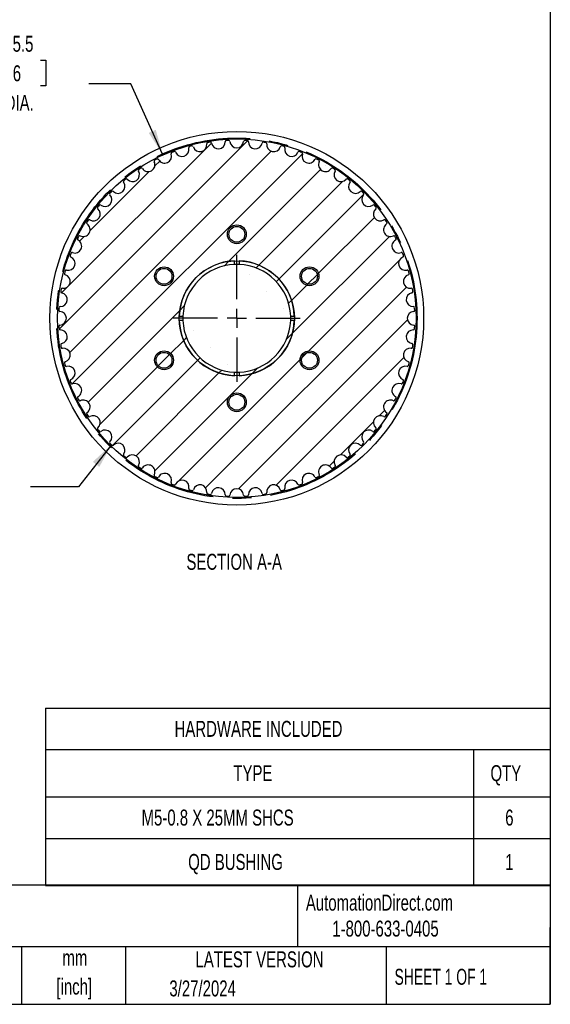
# Model space of a CAD drawing. Header units: millimetres. Extents: x 13 to 546, y 13 to 419.
# Tile 3 of 6: x 406 to 546, y 13 to 274. Entities that reach past the tile are written whole.
import ezdxf

# ---------------------------------------------------------------- set-up
doc = ezdxf.new("R2010")
doc.units = ezdxf.units.MM
doc.header["$LTSCALE"] = 2
doc.linetypes.add('CENTERX2', pattern=[20.32, 12.7, -2.54, 2.54, -2.54])
doc.layers.add('CENTER', color=40, linetype='CENTERX2')
doc.layers.add('HATCH', color=6, linetype='Continuous')
doc.layers.add('DIMENSIONS', color=140, linetype='Continuous', lineweight=25)
doc.layers.add('TEXT', color=140, linetype='Continuous', lineweight=25)
doc.styles.add('SLDTEXTSTYLE0', font='TXT', dxfattribs={"width": 0.7})
doc.styles.add('SLDTEXTSTYLE1', font='TXT', dxfattribs={"width": 0.65})
doc.dimstyles.new('SLDDIMSTYLE0', dxfattribs={"dimtxt": 4.316016, "dimasz": 6.604, "dimexe": 0, "dimexo": 0.0625, "dimgap": 1.079004, "dimtad": 0, "dimtih": 1, "dimtoh": 1, "dimrnd": 1e-09, "dimzin": 12, "dimdsep": 46, "dimtxsty": 'SLDTEXTSTYLE0', "dimsah": 1, "dimcen": 0, "dimadec": 0, "dimazin": 3, "dimtfac": 1, "dimtofl": 0, "dimtmove": 0, "dimatfit": 3, "dimfxl": 0, "dimfrac": 2, "dimtolj": 1, "dimtzin": 12, "dimarcsym": 0})
doc.dimstyles.new('SLDDIMSTYLE6', dxfattribs={"dimtxt": 0.18, "dimasz": 6.604, "dimexe": 0, "dimexo": 0.0625, "dimgap": 0, "dimtad": 0, "dimtih": 1, "dimtoh": 1, "dimdec": 0, "dimrnd": 1e-09, "dimzin": 0, "dimdsep": 46, "dimtxsty": 'Standard', "dimsah": 1, "dimcen": 0.09, "dimadec": 0, "dimazin": 0, "dimtfac": 6.604, "dimtdec": 0, "dimtofl": 0, "dimtmove": 0, "dimatfit": 3, "dimfxl": 0, "dimfrac": 2, "dimtolj": 1, "dimtzin": 0, "dimarcsym": 0})

# ---------------------------------------------------------------- blocks, each defined once
blk = doc.blocks.new('SW_TABLEANNOTATION_0')
at = {"layer": 'TEXT', "color": 0}
for p, q in [((0, 0), (0, -11)), ((0, 0), (113.4, 0)), ((113.4, 0), (133.7, 0)), ((133.7, 0), (133.7, -11)), ((0, -11), (0, -23.49)), ((0, -11), (113.4, -11)), ((113.4, -11), (113.4, -23.49)), ((113.4, -11), (133.7, -11)), ((133.7, -11), (133.7, -23.49)), ((0, -23.49), (0, -34.52)), ((0, -23.49), (113.4, -23.49)), ((113.4, -23.49), (113.4, -34.52)), ((113.4, -23.49), (133.7, -23.49)), ((133.7, -23.49), (133.7, -34.52)), ((0, -34.52), (0, -47.01)), ((0, -34.52), (113.4, -34.52)), ((113.4, -34.52), (113.4, -47.01)), ((113.4, -34.52), (133.7, -34.52)), ((133.7, -34.52), (133.7, -47.01)), ((0, -47.01), (113.4, -47.01)), ((113.4, -47.01), (133.7, -47.01))]:
    blk.add_line(p, q, dxfattribs=at)
at = {"layer": 'TEXT', "color": 0, "attachment_point": 1, "style": 'SLDTEXTSTYLE0'}
for s, insert, char_height in [('HARDWARE INCLUDED', (34.16, -3.38), 4.2333), ('TYPE', (49.74, -15.12), 4.233), ('QTY', (117.85, -15.12), 4.233), ('M5-0.8 X 25MM SHCS', (25.42, -26.88), 4.2333), ('6', (121.76, -26.88), 4.23), ('QD BUSHING', (37.77, -38.64), 4.233), ('1', (121.76, -38.64), 4.23)]:
    blk.add_mtext(s, dxfattribs=dict(at, insert=insert, char_height=char_height))
blk = doc.blocks.new('_D_11')
at = {"layer": 'DIMENSIONS'}
for p, q in [((398.24, 262.88), (396.79, 262.88)), ((396.79, 262.88), (396.79, 256.02)), ((411.07, 262.88), (412.52, 262.88)), ((412.52, 262.88), (412.52, 256.02)), ((396.79, 256.02), (398.24, 256.02)), ((412.52, 256.02), (411.07, 256.02)), ((434.98, 256.61), (423.87, 256.61)), ((443.42, 237.97), (434.98, 256.61))]:
    blk.add_line(p, q, dxfattribs=at)
blk.add_solid([(443.42, 237.97), (441.62, 244.4), (439.77, 243.56)], dxfattribs=at)
at = {"layer": 'DIMENSIONS', "char_height": 4.233, "attachment_point": 1, "style": 'SLDTEXTSTYLE0'}
for s, insert in [('%%c', (394.98, 269.3)), ('95.5', (401.5, 269.3)), ('3.76', (398.24, 261.48)), ('PITCH DIA.', (388.61, 253.65))]:
    blk.add_mtext(s, dxfattribs=dict(at, insert=insert))
blk = doc.blocks.new('SW_CENTERMARKSYMBOL_1')
at = {"layer": 'CENTER', "color": 0}
for p, q in [((0, 5.08), (0, 16.8275)), ((-5.08, 0), (-16.8275, 0)), ((0, 0), (-2.54, 0)), ((0, 0), (0, 2.54)), ((0, 0), (0, -2.54)), ((0, 0), (2.54, 0)), ((5.08, 0), (16.8275, 0)), ((0, -5.08), (0, -16.8275))]:
    blk.add_line(p, q, dxfattribs=at)

msp = doc.modelspace()

# ---------------------------------------------------------------- hatches: boundary and pattern name
at = {"layer": 'HATCH'}
h = msp.add_hatch(dxfattribs=at)
h.set_pattern_fill('ANSI31', color=256, scale=2, style=0)
edge = h.paths.add_edge_path(flags=0)
edge.add_arc((463.096, 194.457), 47.175, 86.58588, 87.41412)
edge.add_arc((465.21, 241.285), 0.3, 87.41412, 176.00412)
edge.add_arc((463.096, 241.432), 1.82, 183.99588, 356.00412, ccw=False)
edge.add_arc((460.981, 241.285), 0.3, 3.99588, 92.58588)
edge.add_arc((463.096, 194.457), 47.175, 92.58588, 93.41412)
edge.add_arc((460.304, 241.249), 0.3, 93.41412, 182.00412)
edge.add_arc((458.185, 241.175), 1.82, -170.00412, 2.00412, ccw=False)
edge.add_arc((456.098, 240.807), 0.3, 9.99588, 98.58588)
edge.add_arc((463.096, 194.457), 47.175, 98.58588, 99.41412)
edge.add_arc((455.428, 240.701), 0.3, 99.41412, 188.00412)
edge.add_arc((453.329, 240.406), 1.82, -164.00412, 8.00412, ccw=False)
edge.add_arc((451.291, 239.822), 0.3, 15.99588, 104.58588)
edge.add_arc((463.096, 194.457), 47.175, 104.58588, 105.41412)
edge.add_arc((450.636, 239.646), 0.3, 105.41412, 194.00412)
edge.add_arc((448.579, 239.133), 1.82, -158.00412, 14.00412, ccw=False)
edge.add_arc((446.614, 238.339), 0.3, 21.99588, 110.58588)
edge.add_arc((463.096, 194.457), 47.175, 110.58588, 111.41412)
edge.add_arc((445.981, 238.096), 0.3, 111.41412, 200.00412)
edge.add_arc((443.989, 237.371), 1.82, -152.00412, 20.00412, ccw=False)
edge.add_arc((442.117, 236.376), 0.3, 27.99588, 116.58588)
edge.add_arc((463.096, 194.457), 47.175, 116.58588, 117.41412)
edge.add_arc((441.513, 236.068), 0.3, 117.41412, 206.00412)
edge.add_arc((439.608, 235.139), 1.82, -146.00412, 26.00412, ccw=False)
edge.add_arc((437.85, 233.954), 0.3, 33.99588, 122.58588)
edge.add_arc((463.096, 194.457), 47.175, 122.58588, 123.41412)
edge.add_arc((437.282, 233.585), 0.3, 123.41412, 212.00412)
edge.add_arc((435.484, 232.461), 1.82, -140.00412, 32.00412, ccw=False)
edge.add_arc((433.86, 231.098), 0.3, 39.99588, 128.58588)
edge.add_arc((463.096, 194.457), 47.175, 128.58588, 129.41412)
edge.add_arc((433.334, 230.672), 0.3, 129.41412, 218.00412)
edge.add_arc((431.663, 229.367), 1.82, -134.00412, 38.00412, ccw=False)
edge.add_arc((430.19, 227.842), 0.3, 45.99588, 134.58588)
edge.add_arc((463.096, 194.457), 47.175, 134.58588, 135.41412)
edge.add_arc((429.711, 227.363), 0.3, 135.41412, 224.00412)
edge.add_arc((428.186, 225.89), 1.82, -128.00412, 44.00412, ccw=False)
edge.add_arc((426.881, 224.219), 0.3, 51.99588, 140.58588)
edge.add_arc((463.096, 194.457), 47.175, 140.58588, 141.41412)
edge.add_arc((426.455, 223.693), 0.3, 141.41412, 230.00412)
edge.add_arc((425.092, 222.069), 1.82, -122.00412, 50.00412, ccw=False)
edge.add_arc((423.968, 220.271), 0.3, 57.99588, 146.58588)
edge.add_arc((463.096, 194.457), 47.175, 146.58588, 147.41412)
edge.add_arc((423.599, 219.703), 0.3, 147.41412, 236.00412)
edge.add_arc((422.414, 217.945), 1.82, -116.00412, 56.00412, ccw=False)
edge.add_arc((421.485, 216.04), 0.3, 63.99588, 152.58588)
edge.add_arc((463.096, 194.457), 47.175, 152.58588, 153.41412)
edge.add_arc((421.177, 215.436), 0.3, 153.41412, 242.00412)
edge.add_arc((420.182, 213.564), 1.82, -110.00412, 62.00412, ccw=False)
edge.add_arc((419.457, 211.572), 0.3, 69.99588, 158.58588)
edge.add_arc((463.096, 194.457), 47.175, 158.58588, 159.41412)
edge.add_arc((419.214, 210.939), 0.3, 159.41412, 248.00412)
edge.add_arc((418.42, 208.973), 1.82, -104.00412, 68.00412, ccw=False)
edge.add_arc((417.907, 206.916), 0.3, 75.99588, 164.58588)
edge.add_arc((463.096, 194.457), 47.175, 164.58588, 165.41412)
edge.add_arc((417.731, 206.262), 0.3, 165.41412, 254.00412)
edge.add_arc((417.147, 204.224), 1.82, -98.00412, 74.00412, ccw=False)
edge.add_arc((416.852, 202.125), 0.3, 81.99588, 170.58588)
edge.add_arc((463.096, 194.457), 47.175, 170.58588, 171.41412)
edge.add_arc((416.746, 201.455), 0.3, 171.41412, 260.00412)
edge.add_arc((416.378, 199.368), 1.82, -92.00412, 80.00412, ccw=False)
edge.add_arc((416.304, 197.249), 0.3, 87.99588, 176.58588)
edge.add_arc((463.096, 194.457), 47.175, 176.58588, 177.41412)
edge.add_arc((416.268, 196.572), 0.3, 177.41412, 266.00412)
edge.add_arc((416.121, 194.457), 1.82, -86.00412, 86.00412, ccw=False)
edge.add_arc((416.268, 192.343), 0.3, 93.99588, 182.58588)
edge.add_arc((463.096, 194.457), 47.175, 182.58588, 183.41412)
edge.add_arc((416.304, 191.666), 0.3, 183.41412, 272.00412)
edge.add_arc((416.378, 189.547), 1.82, -80.00412, 92.00412, ccw=False)
edge.add_arc((416.746, 187.459), 0.3, 99.99588, 188.58588)
edge.add_arc((463.096, 194.457), 47.175, 188.58588, 189.41412)
edge.add_arc((416.852, 186.79), 0.3, 189.41412, 278.00412)
edge.add_arc((417.147, 184.691), 1.82, -74.00412, 98.00412, ccw=False)
edge.add_arc((417.731, 182.653), 0.3, 105.99588, 194.58588)
edge.add_arc((463.096, 194.457), 47.175, 194.58588, 195.41412)
edge.add_arc((417.907, 181.998), 0.3, 195.41412, 284.00412)
edge.add_arc((418.42, 179.941), 1.82, -68.00412, 104.00412, ccw=False)
edge.add_arc((419.214, 177.976), 0.3, 111.99588, 200.58588)
edge.add_arc((463.096, 194.457), 47.175, 200.58588, 201.41412)
edge.add_arc((419.457, 177.343), 0.3, 201.41412, 290.00412)
edge.add_arc((420.182, 175.351), 1.82, -62.00412, 110.00412, ccw=False)
edge.add_arc((421.177, 173.479), 0.3, 117.99588, 206.58588)
edge.add_arc((463.096, 194.457), 47.175, 206.58588, 207.41412)
edge.add_arc((421.485, 172.875), 0.3, 207.41412, 296.00412)
edge.add_arc((422.414, 170.97), 1.82, -56.00412, 116.00412, ccw=False)
edge.add_arc((423.599, 169.212), 0.3, 123.99588, 212.58588)
edge.add_arc((463.096, 194.457), 47.175, 212.58588, 213.41412)
edge.add_arc((423.968, 168.644), 0.3, 213.41412, 302.00412)
edge.add_arc((425.092, 166.846), 1.82, -50.00412, 122.00412, ccw=False)
edge.add_arc((426.455, 165.222), 0.3, 129.99588, 218.58588)
edge.add_arc((463.096, 194.457), 47.175, 218.58588, 219.41412)
edge.add_arc((426.881, 164.695), 0.3, 219.41412, 308.00412)
edge.add_arc((428.186, 163.025), 1.82, -44.00412, 128.00412, ccw=False)
edge.add_arc((429.711, 161.552), 0.3, 135.99588, 224.58588)
edge.add_arc((463.096, 194.457), 47.175, 224.58588, 225.41412)
edge.add_arc((430.19, 161.073), 0.3, 225.41412, 314.00412)
edge.add_arc((431.663, 159.548), 1.82, -38.00412, 134.00412, ccw=False)
edge.add_arc((433.334, 158.243), 0.3, 141.99588, 230.58588)
edge.add_arc((463.096, 194.457), 47.175, 230.58588, 231.41412)
edge.add_arc((433.86, 157.816), 0.3, 231.41412, 320.00412)
edge.add_arc((435.484, 156.454), 1.82, -32.00412, 140.00412, ccw=False)
edge.add_arc((437.282, 155.33), 0.3, 147.99588, 236.58588)
edge.add_arc((463.096, 194.457), 47.175, 236.58588, 237.41412)
edge.add_arc((437.85, 154.961), 0.3, 237.41412, 326.00412)
edge.add_arc((439.608, 153.776), 1.82, -26.00412, 146.00412, ccw=False)
edge.add_arc((441.513, 152.846), 0.3, 153.99588, 242.58588)
edge.add_arc((463.096, 194.457), 47.175, 242.58588, 243.41412)
edge.add_arc((442.117, 152.539), 0.3, 243.41412, 332.00412)
edge.add_arc((443.989, 151.544), 1.82, -20.00412, 152.00412, ccw=False)
edge.add_arc((445.981, 150.818), 0.3, 159.99588, 248.58588)
edge.add_arc((463.096, 194.457), 47.175, 248.58588, 249.41412)
edge.add_arc((446.614, 150.576), 0.3, 249.41412, 338.00412)
edge.add_arc((448.579, 149.782), 1.82, -14.00412, 158.00412, ccw=False)
edge.add_arc((450.636, 149.268), 0.3, 165.99588, 254.58588)
edge.add_arc((463.096, 194.457), 47.175, 254.58588, 255.41412)
edge.add_arc((451.291, 149.093), 0.3, 255.41412, 344.00412)
edge.add_arc((453.329, 148.509), 1.82, -8.00412, 164.00412, ccw=False)
edge.add_arc((455.428, 148.214), 0.3, 171.99588, 260.58588)
edge.add_arc((463.096, 194.457), 47.175, 260.58588, 261.41412)
edge.add_arc((456.098, 148.108), 0.3, 261.41412, 350.00412)
edge.add_arc((458.185, 147.74), 1.82, -2.00412, 170.00412, ccw=False)
edge.add_arc((460.304, 147.666), 0.3, 177.99588, 266.58588)
edge.add_arc((463.096, 194.457), 47.175, 266.58588, 267.41412)
edge.add_arc((460.981, 147.63), 0.3, 267.41412, 356.00412)
edge.add_arc((463.096, 147.482), 1.82, 3.99588, 176.00412, ccw=False)
edge.add_arc((465.21, 147.63), 0.3, 183.99588, 272.58588)
edge.add_arc((463.096, 194.457), 47.175, 272.58588, 273.41412)
edge.add_arc((465.887, 147.666), 0.3, 273.41412, 362.00412)
edge.add_arc((468.006, 147.74), 1.82, 9.99588, 182.00412, ccw=False)
edge.add_arc((470.094, 148.108), 0.3, 189.99588, 278.58588)
edge.add_arc((463.096, 194.457), 47.175, 278.58588, 279.41412)
edge.add_arc((470.763, 148.214), 0.3, 279.41412, 368.00412)
edge.add_arc((472.862, 148.509), 1.82, 15.99588, 188.00412, ccw=False)
edge.add_arc((474.9, 149.093), 0.3, 195.99588, 284.58588)
edge.add_arc((463.096, 194.457), 47.175, 284.58588, 285.41412)
edge.add_arc((475.555, 149.268), 0.3, 285.41412, 374.00412)
edge.add_arc((477.612, 149.782), 1.82, 21.99588, 194.00412, ccw=False)
edge.add_arc((479.577, 150.576), 0.3, 201.99588, 290.58588)
edge.add_arc((463.096, 194.457), 47.175, 290.58588, 291.41412)
edge.add_arc((480.21, 150.818), 0.3, 291.41412, 380.00412)
edge.add_arc((482.202, 151.544), 1.82, 27.99588, 200.00412, ccw=False)
edge.add_arc((484.074, 152.539), 0.3, 207.99588, 296.58588)
edge.add_arc((463.096, 194.457), 47.175, 296.58588, 297.41412)
edge.add_arc((484.678, 152.846), 0.3, 297.41412, 386.00412)
edge.add_arc((486.583, 153.776), 1.82, 33.99588, 206.00412, ccw=False)
edge.add_arc((488.341, 154.961), 0.3, 213.99588, 302.58588)
edge.add_arc((463.096, 194.457), 47.175, 302.58588, 303.41412)
edge.add_arc((488.909, 155.33), 0.3, 303.41412, 392.00412)
edge.add_arc((490.707, 156.454), 1.82, 39.99588, 212.00412, ccw=False)
edge.add_arc((492.331, 157.816), 0.3, 219.99588, 308.58588)
edge.add_arc((463.096, 194.457), 47.175, 308.58588, 309.41412)
edge.add_arc((492.857, 158.243), 0.3, 309.41412, 398.00412)
edge.add_arc((494.528, 159.548), 1.82, 45.99588, 218.00412, ccw=False)
edge.add_arc((496.001, 161.073), 0.3, 225.99588, 314.58588)
edge.add_arc((463.096, 194.457), 47.175, 314.58588, 315.41412)
edge.add_arc((496.48, 161.552), 0.3, 315.41412, 404.00412)
edge.add_arc((498.005, 163.025), 1.82, 51.99588, 224.00412, ccw=False)
edge.add_arc((499.31, 164.695), 0.3, 231.99588, 320.58588)
edge.add_arc((463.096, 194.457), 47.175, 320.58588, 321.41412)
edge.add_arc((499.737, 165.222), 0.3, 321.41412, 410.00412)
edge.add_arc((501.099, 166.846), 1.82, 57.99588, 230.00412, ccw=False)
edge.add_arc((502.223, 168.644), 0.3, 237.99588, 326.58588)
edge.add_arc((463.096, 194.457), 47.175, 326.58588, 327.41412)
edge.add_arc((502.592, 169.212), 0.3, 327.41412, 416.00412)
edge.add_arc((503.777, 170.97), 1.82, 63.99588, 236.00412, ccw=False)
edge.add_arc((504.707, 172.875), 0.3, 243.99588, 332.58588)
edge.add_arc((463.096, 194.457), 47.175, 332.58588, 333.41412)
edge.add_arc((505.014, 173.479), 0.3, 333.41412, 422.00412)
edge.add_arc((506.009, 175.351), 1.82, 69.99588, 242.00412, ccw=False)
edge.add_arc((506.735, 177.343), 0.3, 249.99588, 338.58588)
edge.add_arc((463.096, 194.457), 47.175, 338.58588, 339.41412)
edge.add_arc((506.977, 177.976), 0.3, 339.41412, 428.00412)
edge.add_arc((507.771, 179.941), 1.82, 75.99588, 248.00412, ccw=False)
edge.add_arc((508.284, 181.998), 0.3, 255.99588, 344.58588)
edge.add_arc((463.096, 194.457), 47.175, 344.58588, 345.41412)
edge.add_arc((508.46, 182.653), 0.3, 345.41412, 434.00412)
edge.add_arc((509.044, 184.691), 1.82, 81.99588, 254.00412, ccw=False)
edge.add_arc((509.339, 186.79), 0.3, 261.99588, 350.58588)
edge.add_arc((463.096, 194.457), 47.175, 350.58588, 351.41412)
edge.add_arc((509.445, 187.459), 0.3, 351.41412, 440.00412)
edge.add_arc((509.813, 189.547), 1.82, 87.99588, 260.00412, ccw=False)
edge.add_arc((509.887, 191.666), 0.3, 267.99588, 356.58588)
edge.add_arc((463.096, 194.457), 47.175, 356.58588, 357.41412)
edge.add_arc((509.923, 192.343), 0.3, 357.41412, 446.00412)
edge.add_arc((510.071, 194.457), 1.82, 93.99588, 266.00412, ccw=False)
edge.add_arc((509.923, 196.572), 0.3, 273.99588, 362.58588)
edge.add_arc((463.096, 194.457), 47.175, 2.58588, 3.41412)
edge.add_arc((509.887, 197.249), 0.3, 3.41412, 92.00412)
edge.add_arc((509.813, 199.368), 1.82, 99.99588, 272.00412, ccw=False)
edge.add_arc((509.445, 201.455), 0.3, 279.99588, 368.58588)
edge.add_arc((463.096, 194.457), 47.175, 8.58588, 9.41412)
edge.add_arc((509.339, 202.125), 0.3, 9.41412, 98.00412)
edge.add_arc((509.044, 204.224), 1.82, 105.99588, 278.00412, ccw=False)
edge.add_arc((508.46, 206.262), 0.3, 285.99588, 374.58588)
edge.add_arc((463.096, 194.457), 47.175, 14.58588, 15.41412)
edge.add_arc((508.284, 206.916), 0.3, 15.41412, 104.00412)
edge.add_arc((507.771, 208.973), 1.82, 111.99588, 284.00412, ccw=False)
edge.add_arc((506.977, 210.939), 0.3, 291.99588, 380.58588)
edge.add_arc((463.096, 194.457), 47.175, 20.58588, 21.41412)
edge.add_arc((506.735, 211.572), 0.3, 21.41412, 110.00412)
edge.add_arc((506.009, 213.564), 1.82, 117.99588, 290.00412, ccw=False)
edge.add_arc((505.014, 215.436), 0.3, 297.99588, 386.58588)
edge.add_arc((463.096, 194.457), 47.175, 26.58588, 27.41412)
edge.add_arc((504.707, 216.04), 0.3, 27.41412, 116.00412)
edge.add_arc((503.777, 217.945), 1.82, 123.99588, 296.00412, ccw=False)
edge.add_arc((502.592, 219.703), 0.3, 303.99588, 392.58588)
edge.add_arc((463.096, 194.457), 47.175, 32.58588, 33.41412)
edge.add_arc((502.223, 220.271), 0.3, 33.41412, 122.00412)
edge.add_arc((501.099, 222.069), 1.82, 129.99588, 302.00412, ccw=False)
edge.add_arc((499.737, 223.693), 0.3, 309.99588, 398.58588)
edge.add_arc((463.096, 194.457), 47.175, 38.58588, 39.41412)
edge.add_arc((499.31, 224.219), 0.3, 39.41412, 128.00412)
edge.add_arc((498.005, 225.89), 1.82, 135.99588, 308.00412, ccw=False)
edge.add_arc((496.48, 227.363), 0.3, 315.99588, 404.58588)
edge.add_arc((463.096, 194.457), 47.175, 44.58588, 45.41412)
edge.add_arc((496.001, 227.842), 0.3, 45.41412, 134.00412)
edge.add_arc((494.528, 229.367), 1.82, 141.99588, 314.00412, ccw=False)
edge.add_arc((492.857, 230.672), 0.3, 321.99588, 410.58588)
edge.add_arc((463.096, 194.457), 47.175, 50.58588, 51.41412)
edge.add_arc((492.331, 231.098), 0.3, 51.41412, 140.00412)
edge.add_arc((490.707, 232.461), 1.82, 147.99588, 320.00412, ccw=False)
edge.add_arc((488.909, 233.585), 0.3, 327.99588, 416.58588)
edge.add_arc((463.096, 194.457), 47.175, 56.58588, 57.41412)
edge.add_arc((488.341, 233.954), 0.3, 57.41412, 146.00412)
edge.add_arc((486.583, 235.139), 1.82, 153.99588, 326.00412, ccw=False)
edge.add_arc((484.678, 236.068), 0.3, 333.99588, 422.58588)
edge.add_arc((463.096, 194.457), 47.175, 62.58588, 63.41412)
edge.add_arc((484.074, 236.376), 0.3, 63.41412, 152.00412)
edge.add_arc((482.202, 237.371), 1.82, 159.99588, 332.00412, ccw=False)
edge.add_arc((480.21, 238.096), 0.3, 339.99588, 428.58588)
edge.add_arc((463.096, 194.457), 47.175, 68.58588, 69.41412)
edge.add_arc((479.577, 238.339), 0.3, 69.41412, 158.00412)
edge.add_arc((477.612, 239.133), 1.82, 165.99588, 338.00412, ccw=False)
edge.add_arc((475.555, 239.646), 0.3, 345.99588, 434.58588)
edge.add_arc((463.096, 194.457), 47.175, 74.58588, 75.41412)
edge.add_arc((474.9, 239.822), 0.3, 75.41412, 164.00412)
edge.add_arc((472.862, 240.406), 1.82, 171.99588, 344.00412, ccw=False)
edge.add_arc((470.763, 240.701), 0.3, 351.99588, 440.58588)
edge.add_arc((463.096, 194.457), 47.175, 80.58588, 81.41412)
edge.add_arc((470.094, 240.807), 0.3, 81.41412, 170.00412)
edge.add_arc((468.006, 241.175), 1.82, 177.99588, 350.00412, ccw=False)
edge.add_arc((465.887, 241.249), 0.3, 357.99588, 446.58588)
edge = h.paths.add_edge_path(flags=0)
edge.add_arc((463.096, 216.707), 2.1, 0, 360)
edge = h.paths.add_edge_path(flags=0)
edge.add_arc((482.365, 183.332), 2.1, 0, 360)
edge = h.paths.add_edge_path(flags=0)
edge.add_arc((443.826, 183.332), 2.1, 0, 360)
edge = h.paths.add_edge_path(flags=0)
edge.add_arc((443.826, 205.582), 2.1, 0, 360)
edge = h.paths.add_edge_path(flags=0)
edge.add_arc((463.096, 172.207), 2.1, 0, 360)
edge = h.paths.add_edge_path(flags=0)
edge.add_arc((482.365, 205.582), 2.1, 0, 360)
edge = h.paths.add_edge_path(flags=0)
edge.add_arc((463.096, 194.457), 15.245, 0, 360)
h = msp.add_hatch(dxfattribs=at)
h.set_pattern_fill('ANSI31', color=256, scale=2, style=0)
edge = h.paths.add_edge_path(flags=0)
edge.add_arc((463.096, 216.707), 2.5, 0, 360)
h = msp.add_hatch(dxfattribs=at)
h.set_pattern_fill('ANSI31', color=256, scale=2, style=0)
edge = h.paths.add_edge_path(flags=0)
edge.add_arc((463.096, 194.457), 15.245, 92.25559, 177.74441)
edge.add_line((447.862, 195.057), (448.821, 195.057))
edge.add_arc((463.096, 194.457), 14.287, 92.40683, 177.59317, ccw=False)
edge.add_line((462.496, 208.732), (462.496, 209.691))
h = msp.add_hatch(dxfattribs=at)
h.set_pattern_fill('ANSI31', color=256, scale=2, style=0)
edge = h.paths.add_edge_path(flags=0)
edge.add_arc((463.096, 194.457), 14.287, 2.40683, 87.59317, ccw=False)
edge.add_line((477.37, 195.057), (478.329, 195.057))
edge.add_arc((463.096, 194.457), 15.245, 2.25559, 87.74441)
edge.add_line((463.696, 209.691), (463.696, 208.732))
h = msp.add_hatch(dxfattribs=at)
h.set_pattern_fill('ANSI31', color=256, scale=2, style=0)
edge = h.paths.add_edge_path(flags=0)
edge.add_arc((443.826, 205.582), 2.5, 0, 360)
h = msp.add_hatch(dxfattribs=at)
h.set_pattern_fill('ANSI31', color=256, scale=2, style=0)
edge = h.paths.add_edge_path(flags=0)
edge.add_arc((482.365, 205.582), 2.5, 0, 360)
h = msp.add_hatch(dxfattribs=at)
h.set_pattern_fill('ANSI31', color=256, scale=2, style=0)
edge = h.paths.add_edge_path(flags=0)
edge.add_arc((463.096, 194.457), 14.287, 182.40683, 267.59317, ccw=False)
edge.add_line((448.821, 193.857), (447.862, 193.857))
edge.add_arc((463.096, 194.457), 15.245, 182.25559, 267.74441)
edge.add_line((462.496, 179.224), (462.496, 180.182))
h = msp.add_hatch(dxfattribs=at)
h.set_pattern_fill('ANSI31', color=256, scale=2, style=0)
edge = h.paths.add_edge_path(flags=0)
edge.add_arc((463.096, 194.457), 15.245, 272.25559, 357.74441)
edge.add_line((478.329, 193.857), (477.37, 193.857))
edge.add_arc((463.096, 194.457), 14.287, 272.40683, 357.59317, ccw=False)
edge.add_line((463.696, 180.182), (463.696, 179.224))
h = msp.add_hatch(dxfattribs=at)
h.set_pattern_fill('ANSI31', color=256, scale=2, style=0)
edge = h.paths.add_edge_path(flags=0)
edge.add_arc((443.826, 183.332), 2.5, 0, 360)
h = msp.add_hatch(dxfattribs=at)
h.set_pattern_fill('ANSI31', color=256, scale=2, style=0)
edge = h.paths.add_edge_path(flags=0)
edge.add_arc((482.365, 183.332), 2.5, 0, 360)
h = msp.add_hatch(dxfattribs=at)
h.set_pattern_fill('ANSI31', color=256, scale=2, style=0)
edge = h.paths.add_edge_path(flags=0)
edge.add_arc((463.096, 172.207), 2.5, 0, 360)

# ---------------------------------------------------------------- linework, layer by layer
for p, q in [((462.496, 208.732), (462.496, 209.691)), ((463.696, 209.691), (463.696, 208.732)), ((447.862, 195.057), (448.821, 195.057)), ((448.821, 193.857), (447.862, 193.857)), ((477.37, 195.057), (478.329, 195.057)), ((478.329, 193.857), (477.37, 193.857)), ((462.496, 179.224), (462.496, 180.182)), ((463.696, 180.182), (463.696, 179.224))]:
    msp.add_line(p, q)
for centre, radius in [((463.096, 194.457), 49.5), ((463.096, 194.457), 47.5), ((463.096, 216.707), 2.5), ((463.096, 216.707), 2.1), ((463.096, 194.457), 15.245), ((443.826, 205.582), 2.5), ((443.826, 205.582), 2.1), ((482.365, 205.582), 2.5), ((482.365, 205.582), 2.1), ((443.826, 183.332), 2.5), ((443.826, 183.332), 2.1), ((482.365, 183.332), 2.5), ((482.365, 183.332), 2.1), ((463.096, 172.207), 2.5), ((463.096, 172.207), 2.1)]:
    msp.add_circle(centre, radius)
for centre, radius, start, end in [((463.096, 194.457), 47.175, 104.58588, 105.41412), ((451.291, 239.822), 0.3, 15.99588, 104.58588), ((453.329, 240.406), 1.82, 195.99588, 8.00412), ((455.428, 240.701), 0.3, 99.41412, 188.00412), ((463.096, 194.457), 47.175, 98.58588, 99.41412), ((456.098, 240.807), 0.3, 9.99588, 98.58588), ((458.185, 241.175), 1.82, 189.99588, 2.00412), ((460.304, 241.249), 0.3, 93.41412, 182.00412), ((463.096, 194.457), 47.175, 92.58588, 93.41412), ((460.981, 241.285), 0.3, 3.99588, 92.58588), ((463.096, 241.432), 1.82, 183.99588, 356.00412), ((465.21, 241.285), 0.3, 87.41412, 176.00412), ((463.096, 194.457), 47.175, 86.58588, 87.41412), ((465.887, 241.249), 0.3, 357.99588, 86.58588), ((468.006, 241.175), 1.82, 177.99588, 350.00412), ((470.094, 240.807), 0.3, 81.41412, 170.00412), ((463.096, 194.457), 47.175, 80.58588, 81.41412), ((470.763, 240.701), 0.3, 351.99588, 80.58588), ((472.862, 240.406), 1.82, 171.99588, 344.00412), ((474.9, 239.822), 0.3, 75.41412, 164.00412), ((463.096, 194.457), 47.175, 74.58588, 75.41412), ((443.989, 237.371), 1.82, 207.99588, 20.00412), ((445.981, 238.096), 0.3, 111.41412, 200.00412), ((463.096, 194.457), 47.175, 110.58588, 111.41412), ((446.614, 238.339), 0.3, 21.99588, 110.58588), ((448.579, 239.133), 1.82, 201.99588, 14.00412), ((450.636, 239.646), 0.3, 105.41412, 194.00412), ((475.555, 239.646), 0.3, 345.99588, 74.58588), ((477.612, 239.133), 1.82, 165.99588, 338.00412), ((479.577, 238.339), 0.3, 69.41412, 158.00412), ((463.096, 194.457), 47.175, 68.58588, 69.41412), ((480.21, 238.096), 0.3, 339.99588, 68.58588), ((482.202, 237.371), 1.82, 159.99588, 332.00412), ((439.608, 235.139), 1.82, 213.99588, 26.00412), ((441.513, 236.068), 0.3, 117.41412, 206.00412), ((463.096, 194.457), 47.175, 116.58588, 117.41412), ((442.117, 236.376), 0.3, 27.99588, 116.58588), ((484.074, 236.376), 0.3, 63.41412, 152.00412), ((463.096, 194.457), 47.175, 62.58588, 63.41412), ((486.583, 235.139), 1.82, 153.99588, 326.00412), ((484.678, 236.068), 0.3, 333.99588, 62.58588), ((435.484, 232.461), 1.82, 219.99588, 32.00412), ((437.282, 233.585), 0.3, 123.41412, 212.00412), ((463.096, 194.457), 47.175, 122.58588, 123.41412), ((437.85, 233.954), 0.3, 33.99588, 122.58588), ((488.341, 233.954), 0.3, 57.41412, 146.00412), ((463.096, 194.457), 47.175, 56.58588, 57.41412), ((490.707, 232.461), 1.82, 147.99588, 320.00412), ((488.909, 233.585), 0.3, 327.99588, 56.58588), ((431.663, 229.367), 1.82, 225.99588, 38.00412), ((433.334, 230.672), 0.3, 129.41412, 218.00412), ((463.096, 194.457), 47.175, 128.58588, 129.41412), ((433.86, 231.098), 0.3, 39.99588, 128.58588), ((492.331, 231.098), 0.3, 51.41412, 140.00412), ((463.096, 194.457), 47.175, 50.58588, 51.41412), ((494.528, 229.367), 1.82, 141.99588, 314.00412), ((492.857, 230.672), 0.3, 321.99588, 50.58588), ((428.186, 225.89), 1.82, 231.99588, 44.00412), ((429.711, 227.363), 0.3, 135.41412, 224.00412), ((463.096, 194.457), 47.175, 134.58588, 135.41412), ((430.19, 227.842), 0.3, 45.99588, 134.58588), ((496.001, 227.842), 0.3, 45.41412, 134.00412), ((498.005, 225.89), 1.82, 135.99588, 308.00412), ((463.096, 194.457), 47.175, 44.58588, 45.41412), ((496.48, 227.363), 0.3, 315.99588, 44.58588), ((463.096, 194.457), 47.175, 140.58588, 141.41412), ((426.881, 224.219), 0.3, 51.99588, 140.58588), ((499.31, 224.219), 0.3, 39.41412, 128.00412), ((463.096, 194.457), 47.175, 38.58588, 39.41412), ((425.092, 222.069), 1.82, 237.99588, 50.00412), ((426.455, 223.693), 0.3, 141.41412, 230.00412), ((501.099, 222.069), 1.82, 129.99588, 302.00412), ((499.737, 223.693), 0.3, 309.99588, 38.58588), ((422.414, 217.945), 1.82, 243.99588, 56.00412), ((423.599, 219.703), 0.3, 147.41412, 236.00412), ((463.096, 194.457), 47.175, 146.58588, 147.41412), ((423.968, 220.271), 0.3, 57.99588, 146.58588), ((503.777, 217.945), 1.82, 123.99588, 296.00412), ((502.223, 220.271), 0.3, 33.41412, 122.00412), ((463.096, 194.457), 47.175, 32.58588, 33.41412), ((502.592, 219.703), 0.3, 303.99588, 32.58588), ((420.182, 213.564), 1.82, 249.99588, 62.00412), ((421.177, 215.436), 0.3, 153.41412, 242.00412), ((463.096, 194.457), 47.175, 152.58588, 153.41412), ((421.485, 216.04), 0.3, 63.99588, 152.58588), ((506.009, 213.564), 1.82, 117.99588, 290.00412), ((504.707, 216.04), 0.3, 27.41412, 116.00412), ((463.096, 194.457), 47.175, 26.58588, 27.41412), ((505.014, 215.436), 0.3, 297.99588, 26.58588), ((463.096, 194.457), 47.175, 158.58588, 159.41412), ((419.457, 211.572), 0.3, 69.99588, 158.58588), ((506.735, 211.572), 0.3, 21.41412, 110.00412), ((463.096, 194.457), 47.175, 20.58588, 21.41412), ((418.42, 208.973), 1.82, 255.99588, 68.00412), ((419.214, 210.939), 0.3, 159.41412, 248.00412), ((463.096, 194.457), 15.245, 92.25559, 177.74441), ((463.096, 194.457), 14.287, 92.40683, 177.59317), ((463.096, 194.457), 14.287, 87.59317, 92.40683), ((463.096, 194.457), 15.245, 2.25559, 87.74441), ((463.096, 194.457), 14.287, 2.40683, 87.59317), ((507.771, 208.973), 1.82, 111.99588, 284.00412), ((506.977, 210.939), 0.3, 291.99588, 20.58588), ((417.731, 206.262), 0.3, 165.41412, 254.00412), ((463.096, 194.457), 47.175, 164.58588, 165.41412), ((417.907, 206.916), 0.3, 75.99588, 164.58588), ((508.284, 206.916), 0.3, 15.41412, 104.00412), ((508.46, 206.262), 0.3, 285.99588, 14.58588), ((463.096, 194.457), 47.175, 14.58588, 15.41412), ((417.147, 204.224), 1.82, 261.99588, 74.00412), ((509.044, 204.224), 1.82, 105.99588, 278.00412), ((416.378, 199.368), 1.82, 267.99588, 80.00412), ((416.746, 201.455), 0.3, 171.41412, 260.00412), ((463.096, 194.457), 47.175, 170.58588, 171.41412), ((416.852, 202.125), 0.3, 81.99588, 170.58588), ((509.813, 199.368), 1.82, 99.99588, 272.00412), ((509.339, 202.125), 0.3, 9.41412, 98.00412), ((509.445, 201.455), 0.3, 279.99588, 8.58588), ((463.096, 194.457), 47.175, 8.58588, 9.41412), ((416.268, 196.572), 0.3, 177.41412, 266.00412), ((463.096, 194.457), 47.175, 176.58588, 177.41412), ((416.304, 197.249), 0.3, 87.99588, 176.58588), ((416.121, 194.457), 1.82, 273.99588, 86.00412), ((510.071, 194.457), 1.82, 93.99588, 266.00412), ((509.887, 197.249), 0.3, 3.41412, 92.00412), ((509.923, 196.572), 0.3, 273.99588, 2.58588), ((463.096, 194.457), 47.175, 2.58588, 3.41412), ((463.096, 194.457), 15.245, 182.25559, 267.74441), ((463.096, 194.457), 14.287, 177.59317, 182.40683), ((463.096, 194.457), 14.287, 182.40683, 267.59317), ((463.096, 194.457), 15.245, 272.25559, 357.74441), ((463.096, 194.457), 14.287, 272.40683, 357.59317), ((463.096, 194.457), 14.287, 357.59317, 2.40683), ((416.268, 192.343), 0.3, 93.99588, 182.58588), ((463.096, 194.457), 47.175, 182.58588, 183.41412), ((416.304, 191.666), 0.3, 183.41412, 272.00412), ((416.378, 189.547), 1.82, 279.99588, 92.00412), ((509.813, 189.547), 1.82, 87.99588, 260.00412), ((509.887, 191.666), 0.3, 267.99588, 356.58588), ((509.923, 192.343), 0.3, 357.41412, 86.00412), ((463.096, 194.457), 47.175, 356.58588, 357.41412), ((416.746, 187.459), 0.3, 99.99588, 188.58588), ((463.096, 194.457), 47.175, 188.58588, 189.41412), ((416.852, 186.79), 0.3, 189.41412, 278.00412), ((417.147, 184.691), 1.82, 285.99588, 98.00412), ((509.044, 184.691), 1.82, 81.99588, 254.00412), ((509.339, 186.79), 0.3, 261.99588, 350.58588), ((509.445, 187.459), 0.3, 351.41412, 80.00412), ((463.096, 194.457), 47.175, 350.58588, 351.41412), ((417.731, 182.653), 0.3, 105.99588, 194.58588), ((508.46, 182.653), 0.3, 345.41412, 74.00412), ((463.096, 194.457), 47.175, 194.58588, 195.41412), ((417.907, 181.998), 0.3, 195.41412, 284.00412), ((418.42, 179.941), 1.82, 291.99588, 104.00412), ((463.096, 194.457), 14.287, 267.59317, 272.40683), ((507.771, 179.941), 1.82, 75.99588, 248.00412), ((508.284, 181.998), 0.3, 255.99588, 344.58588), ((463.096, 194.457), 47.175, 344.58588, 345.41412), ((419.214, 177.976), 0.3, 111.99588, 200.58588), ((463.096, 194.457), 47.175, 200.58588, 201.41412), ((463.096, 194.457), 47.175, 338.58588, 339.41412), ((506.977, 177.976), 0.3, 339.41412, 68.00412), ((419.457, 177.343), 0.3, 201.41412, 290.00412), ((420.182, 175.351), 1.82, 297.99588, 110.00412), ((506.009, 175.351), 1.82, 69.99588, 242.00412), ((506.735, 177.343), 0.3, 249.99588, 338.58588), ((421.177, 173.479), 0.3, 117.99588, 206.58588), ((463.096, 194.457), 47.175, 206.58588, 207.41412), ((421.485, 172.875), 0.3, 207.41412, 296.00412), ((422.414, 170.97), 1.82, 303.99588, 116.00412), ((503.777, 170.97), 1.82, 63.99588, 236.00412), ((504.707, 172.875), 0.3, 243.99588, 332.58588), ((463.096, 194.457), 47.175, 332.58588, 333.41412), ((505.014, 173.479), 0.3, 333.41412, 62.00412), ((423.599, 169.212), 0.3, 123.99588, 212.58588), ((463.096, 194.457), 47.175, 212.58588, 213.41412), ((423.968, 168.644), 0.3, 213.41412, 302.00412), ((425.092, 166.846), 1.82, 309.99588, 122.00412), ((501.099, 166.846), 1.82, 57.99588, 230.00412), ((502.223, 168.644), 0.3, 237.99588, 326.58588), ((463.096, 194.457), 47.175, 326.58588, 327.41412), ((502.592, 169.212), 0.3, 327.41412, 56.00412), ((426.455, 165.222), 0.3, 129.99588, 218.58588), ((463.096, 194.457), 47.175, 218.58588, 219.41412), ((426.881, 164.695), 0.3, 219.41412, 308.00412), ((428.186, 163.025), 1.82, 315.99588, 128.00412), ((498.005, 163.025), 1.82, 51.99588, 224.00412), ((499.31, 164.695), 0.3, 231.99588, 320.58588), ((463.096, 194.457), 47.175, 320.58588, 321.41412), ((499.737, 165.222), 0.3, 321.41412, 50.00412), ((429.711, 161.552), 0.3, 135.99588, 224.58588), ((496.48, 161.552), 0.3, 315.41412, 44.00412), ((463.096, 194.457), 47.175, 224.58588, 225.41412), ((430.19, 161.073), 0.3, 225.41412, 314.00412), ((431.663, 159.548), 1.82, 321.99588, 134.00412), ((494.528, 159.548), 1.82, 45.99588, 218.00412), ((496.001, 161.073), 0.3, 225.99588, 314.58588), ((463.096, 194.457), 47.175, 314.58588, 315.41412), ((433.334, 158.243), 0.3, 141.99588, 230.58588), ((463.096, 194.457), 47.175, 230.58588, 231.41412), ((433.86, 157.816), 0.3, 231.41412, 320.00412), ((435.484, 156.454), 1.82, 327.99588, 140.00412), ((490.707, 156.454), 1.82, 39.99588, 212.00412), ((492.331, 157.816), 0.3, 219.99588, 308.58588), ((463.096, 194.457), 47.175, 308.58588, 309.41412), ((492.857, 158.243), 0.3, 309.41412, 38.00412), ((437.282, 155.33), 0.3, 147.99588, 236.58588), ((463.096, 194.457), 47.175, 236.58588, 237.41412), ((437.85, 154.961), 0.3, 237.41412, 326.00412), ((439.608, 153.776), 1.82, 333.99588, 146.00412), ((486.583, 153.776), 1.82, 33.99588, 206.00412), ((488.341, 154.961), 0.3, 213.99588, 302.58588), ((463.096, 194.457), 47.175, 302.58588, 303.41412), ((488.909, 155.33), 0.3, 303.41412, 32.00412), ((441.513, 152.846), 0.3, 153.99588, 242.58588), ((463.096, 194.457), 47.175, 242.58588, 243.41412), ((442.117, 152.539), 0.3, 243.41412, 332.00412), ((443.989, 151.544), 1.82, 339.99588, 152.00412), ((448.579, 149.782), 1.82, 345.99588, 158.00412), ((477.612, 149.782), 1.82, 21.99588, 194.00412), ((482.202, 151.544), 1.82, 27.99588, 200.00412), ((484.074, 152.539), 0.3, 207.99588, 296.58588), ((463.096, 194.457), 47.175, 296.58588, 297.41412), ((484.678, 152.846), 0.3, 297.41412, 26.00412), ((445.981, 150.818), 0.3, 159.99588, 248.58588), ((463.096, 194.457), 47.175, 248.58588, 249.41412), ((446.614, 150.576), 0.3, 249.41412, 338.00412), ((450.636, 149.268), 0.3, 165.99588, 254.58588), ((463.096, 194.457), 47.175, 254.58588, 255.41412), ((451.291, 149.093), 0.3, 255.41412, 344.00412), ((453.329, 148.509), 1.82, 351.99588, 164.00412), ((458.185, 147.74), 1.82, 357.99588, 170.00412), ((463.096, 147.482), 1.82, 3.99588, 176.00412), ((468.006, 147.74), 1.82, 9.99588, 182.00412), ((472.862, 148.509), 1.82, 15.99588, 188.00412), ((474.9, 149.093), 0.3, 195.99588, 284.58588), ((463.096, 194.457), 47.175, 284.58588, 285.41412), ((475.555, 149.268), 0.3, 285.41412, 14.00412), ((479.577, 150.576), 0.3, 201.99588, 290.58588), ((463.096, 194.457), 47.175, 290.58588, 291.41412), ((480.21, 150.818), 0.3, 291.41412, 20.00412), ((455.428, 148.214), 0.3, 171.99588, 260.58588), ((463.096, 194.457), 47.175, 260.58588, 261.41412), ((456.098, 148.108), 0.3, 261.41412, 350.00412), ((460.304, 147.666), 0.3, 177.99588, 266.58588), ((463.096, 194.457), 47.175, 266.58588, 267.41412), ((460.981, 147.63), 0.3, 267.41412, 356.00412), ((465.21, 147.63), 0.3, 183.99588, 272.58588), ((463.096, 194.457), 47.175, 272.58588, 273.41412), ((465.887, 147.666), 0.3, 273.41412, 2.00412), ((470.094, 148.108), 0.3, 189.99588, 278.58588), ((463.096, 194.457), 47.175, 278.58588, 279.41412), ((470.763, 148.214), 0.3, 279.41412, 8.00412)]:
    msp.add_arc(centre, radius, start, end)
at = {"layer": 'CENTER', "linetype": 'CENTERX2'}
msp.add_circle((463.096, 194.457), 47.752, dxfattribs=at)
at = {"layer": 'TEXT'}
for p, q in [((546.1, 419.1), (546.1, 12.7)), ((546.1, 44.252), (12.7, 44.252)), ((479.151, 44.252), (479.151, 27.94)), ((546.1, 12.7), (546.1, 33.02)), ((546.1, 27.94), (12.7, 27.94)), ((406.049, 27.94), (406.049, 12.7)), ((433.624, 27.94), (433.624, 12.7)), ((502.697, 27.94), (502.697, 12.7)), ((12.7, 12.7), (546.1, 12.7))]:
    msp.add_line(p, q, dxfattribs=at)

# ---------------------------------------------------------------- block references
at = {"layer": 'CENTER'}
msp.add_blockref('SW_CENTERMARKSYMBOL_1', (463.096, 194.457), dxfattribs=at)
at = {"layer": 'TEXT'}
msp.add_blockref('SW_TABLEANNOTATION_0', (412.443, 91.172), dxfattribs=at)

# ---------------------------------------------------------------- texts
for s, insert, char_height, attachment_point, style in [('SECTION A-A', (462.403, 132.048), 4.23333, 2, 'SLDTEXTSTYLE0'), ('AutomationDirect.com', (481.39, 41.753), 4.23333, 1, 'SLDTEXTSTYLE0'), ('A60-5M15-SPBO-1125', (318.415, 40.037), 7.40833, 1, 'SLDTEXTSTYLE0'), ('1-800-633-0405', (488.383, 34.874), 4.23333, 1, 'SLDTEXTSTYLE0'), ('mm', (420.198, 27.149), 4.2333, 2, 'SLDTEXTSTYLE0'), ('LATEST VERSION', (469.104, 26.728), 4.23333, 2, 'SLDTEXTSTYLE0'), ('SHEET 1 OF 1', (504.883, 22.103), 4.23333, 1, 'SLDTEXTSTYLE1'), ('[inch]', (420.03, 19.505), 4.2333, 2, 'SLDTEXTSTYLE0'), ('3/27/2024', (445.226, 19.027), 4.2333, 1, 'SLDTEXTSTYLE0')]:
    msp.add_mtext(s, dxfattribs=dict(at, insert=insert, char_height=char_height, attachment_point=attachment_point, style=style))

# ---------------------------------------------------------------- dimensions: what is measured, and where the dimension line sits
at = {"layer": 'DIMENSIONS'}
dim = msp.add_diameter_dim_2p(p1=(482.776, 150.949), p2=(443.415, 237.965), text='<>\\PPITCH DIA.', dimstyle='SLDDIMSTYLE0', dxfattribs=at)
dim.commit()
dim.dimension.update_dxf_attribs({"geometry": '_D_11', "text_midpoint": (404.655, 258.841), "dimtype": 163})

# ---------------------------------------------------------------- leaders
at = {"layer": 'TEXT'}
msp.add_leader([(429.887, 160.951), (421.129, 149.761), (408.429, 149.761)], dimstyle='SLDDIMSTYLE6', dxfattribs=at)

doc.saveas('drawing.dxf')
